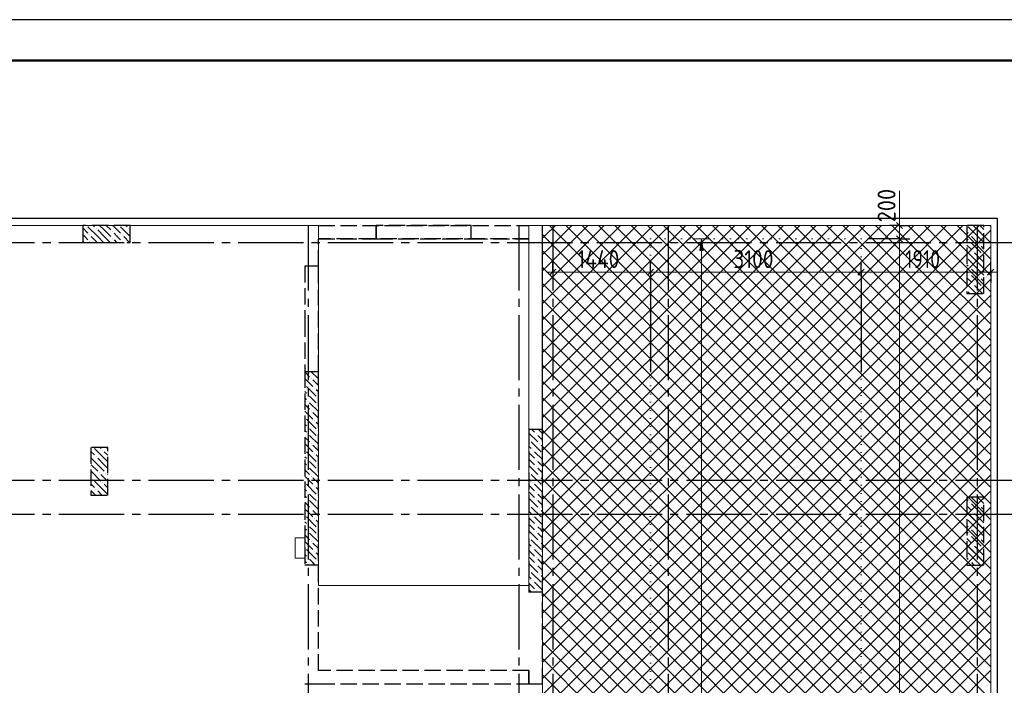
# Model space of a CAD drawing. Header units: millimetres. Extents: x 0 to 50400, y -76 to 35640.
# Tile 9 of 10: x 25967 to 40465, y 25843 to 35640. Entities that reach past the tile are written whole.
import ezdxf

# ---------------------------------------------------------------- set-up
doc = ezdxf.new("R2010")
doc.units = ezdxf.units.MM
for name, pattern in [('______2', [324, 240, -84]), ('______5', [1320, 960, -120, 120, -120]), ('______9', [120, 0, -120])]:
    doc.linetypes.add(name, pattern=pattern)
for name, color, linetype, lineweight in [('Standard', 7, 'Continuous', 25), ('ДОП Верх по Х', 7, 'Continuous', 25), ('ЖБ Перекрытие верхний уровень', 7, 'Continuous', 35), ('ЖБ Пилон', 7, 'Continuous', 35), ('ЖБ Стена верхний уровень', 7, 'Continuous', 35), ('Общий01', 7, 'Continuous', 13), ('Размерная линия_ общее', 7, 'Continuous', 13), ('Тени', 7, 'Continuous', 13)]:
    doc.layers.add(name, color=color, linetype=linetype, lineweight=lineweight)
doc.layers.add('Оси', color=7, linetype='______5', true_color=0x656565)
doc.styles.add('ISOCPEUR', font='txt')

msp = doc.modelspace()

# ---------------------------------------------------------------- hatches: boundary and pattern name
at = {"layer": 'ДОП Верх по Х', "linetype": 'Continuous', "lineweight": 13, "transparency": 33554687}
msp.add_hatch(color=7, dxfattribs=at).paths.add_polyline_path([(36032, 32244), (36008, 32412), (35984, 32244)])
at = {"layer": 'ЖБ Пилон', "linetype": 'Continuous', "lineweight": -3, "transparency": 33554687}
for points in [[(26991, 32473), (26996, 32478), (27000, 32473), (26996, 32468)], [(27087, 32569), (27092, 32574), (27096, 32569), (27092, 32564)], [(27327, 32521), (27332, 32526), (27336, 32521), (27332, 32516)], [(27471, 32473), (27476, 32478), (27480, 32473), (27476, 32468)], [(27567, 32569), (27572, 32574), (27576, 32569), (27572, 32564)], [(39951, 32473), (39956, 32478), (39960, 32473), (39956, 32468)], [(40047, 32569), (40052, 32574), (40056, 32569), (40052, 32564)], [(26991, 32377), (26996, 32382), (27000, 32377), (26996, 32372)], [(27327, 32425), (27332, 32430), (27336, 32425), (27332, 32421)], [(27471, 32377), (27476, 32382), (27480, 32377), (27476, 32372)], [(39951, 32377), (39956, 32382), (39960, 32377), (39956, 32372)], [(40095, 32329), (40100, 32334), (40104, 32329), (40100, 32324)], [(39999, 32233), (40004, 32238), (40008, 32233), (40004, 32228)], [(40143, 32185), (40148, 32190), (40152, 32185), (40148, 32181)], [(40047, 32089), (40052, 32094), (40056, 32089), (40052, 32084)], [(39951, 31993), (39956, 31998), (39960, 31993), (39956, 31988)], [(39951, 31897), (39956, 31902), (39960, 31897), (39956, 31892)], [(39999, 31753), (40004, 31758), (40008, 31753), (40004, 31748)], [(40095, 31849), (40100, 31854), (40104, 31849), (40100, 31844)], [(40050, 31612), (40052, 31614), (40053, 31612)], [(40143, 31705), (40148, 31710), (40152, 31705), (40148, 31701)], [(27183, 29305), (27188, 29310), (27192, 29305), (27188, 29301)], [(27087, 29209), (27092, 29214), (27096, 29209), (27092, 29204)], [(27039, 28873), (27044, 28878), (27048, 28873), (27044, 28868)], [(27135, 28969), (27140, 28974), (27144, 28969), (27140, 28964)], [(27231, 28969), (27236, 28974), (27240, 28969), (27236, 28964)], [(27087, 28729), (27092, 28734), (27096, 28729), (27092, 28724)], [(27183, 28825), (27188, 28830), (27192, 28825), (27188, 28821)], [(39951, 28537), (39956, 28542), (39960, 28537), (39956, 28532)], [(40095, 28489), (40100, 28494), (40104, 28489), (40100, 28485)], [(39999, 28393), (40004, 28398), (40008, 28393), (40004, 28388)], [(40143, 28345), (40148, 28350), (40152, 28345), (40148, 28341)], [(39951, 28153), (39956, 28158), (39960, 28153), (39956, 28148)], [(40047, 28249), (40052, 28254), (40056, 28249), (40052, 28245)], [(39951, 28057), (39956, 28062), (39960, 28057), (39956, 28052)], [(40095, 28009), (40100, 28014), (40104, 28009), (40100, 28005)], [(39999, 27913), (40004, 27918), (40008, 27913), (40004, 27908)], [(40143, 27865), (40148, 27870), (40152, 27865), (40148, 27861)], [(40047, 27769), (40052, 27774), (40056, 27769), (40052, 27765)], [(39951, 27673), (39956, 27678), (39960, 27673), (39956, 27668)]]:
    msp.add_hatch(color=7, dxfattribs=at).paths.add_polyline_path(points, flags=16)
at = {"layer": 'ЖБ Стена верхний уровень', "linetype": 'Continuous', "lineweight": -3, "transparency": 33554687}
for points in [[(33665, 32139), (33665, 32140), (33665, 32135), (33665, 32135)], [(33665, 31659), (33665, 31660), (33665, 31655), (33665, 31655)], [(33665, 31179), (33665, 31180), (33665, 31175), (33665, 31175)], [(33665, 30699), (33665, 30700), (33665, 30695), (33665, 30695)], [(30351, 30457), (30356, 30462), (30360, 30457), (30356, 30452)], [(30255, 30361), (30260, 30366), (30264, 30361), (30260, 30356)], [(30165, 30269), (30168, 30265), (30165, 30262)], [(30303, 30217), (30308, 30222), (30312, 30217), (30308, 30212)], [(33665, 30219), (33665, 30220), (33665, 30215), (33665, 30215)], [(30207, 30121), (30212, 30126), (30216, 30121), (30212, 30116)], [(30207, 30025), (30212, 30030), (30216, 30025), (30212, 30021)], [(30351, 30073), (30356, 30078), (30360, 30073), (30356, 30068)], [(30255, 29881), (30260, 29886), (30264, 29881), (30260, 29876)], [(30351, 29977), (30356, 29982), (30360, 29977), (30356, 29972)], [(30165, 29789), (30168, 29785), (30165, 29782)], [(30303, 29737), (30308, 29742), (30312, 29737), (30308, 29732)], [(33665, 29739), (33665, 29740), (33665, 29735), (33665, 29735)], [(30207, 29641), (30212, 29646), (30216, 29641), (30212, 29636)], [(30351, 29593), (30356, 29598), (30360, 29593), (30356, 29588)], [(30207, 29545), (30212, 29550), (30216, 29545), (30212, 29541)], [(30351, 29497), (30356, 29502), (30360, 29497), (30356, 29492)], [(33471, 29449), (33476, 29454), (33480, 29449), (33476, 29444)], [(33567, 29545), (33572, 29550), (33576, 29545), (33572, 29541)], [(30165, 29309), (30168, 29305), (30165, 29302)], [(30255, 29401), (30260, 29406), (30264, 29401), (30260, 29396)], [(33519, 29305), (33524, 29310), (33528, 29305), (33524, 29301)], [(33615, 29401), (33620, 29406), (33624, 29401), (33620, 29396)], [(30207, 29161), (30212, 29166), (30216, 29161), (30212, 29156)], [(30303, 29257), (30308, 29262), (30312, 29257), (30308, 29252)], [(33567, 29161), (33572, 29166), (33576, 29161), (33572, 29156)], [(33663, 29257), (33665, 29260), (33665, 29255)], [(30207, 29065), (30212, 29070), (30216, 29065), (30212, 29061)], [(30351, 29113), (30356, 29118), (30360, 29113), (30356, 29108)], [(30351, 29017), (30356, 29022), (30360, 29017), (30356, 29012)], [(33567, 29065), (33572, 29070), (33576, 29065), (33572, 29061)], [(30255, 28921), (30260, 28926), (30264, 28921), (30260, 28916)], [(33471, 28969), (33476, 28974), (33480, 28969), (33476, 28964)], [(33615, 28921), (33620, 28926), (33624, 28921), (33620, 28916)], [(30165, 28829), (30168, 28825), (30165, 28822)], [(30303, 28777), (30308, 28782), (30312, 28777), (30308, 28772)], [(33519, 28825), (33524, 28830), (33528, 28825), (33524, 28821)], [(33663, 28777), (33665, 28780), (33665, 28775)], [(30207, 28681), (30212, 28686), (30216, 28681), (30212, 28676)], [(30207, 28585), (30212, 28590), (30216, 28585), (30212, 28581)], [(30351, 28633), (30356, 28638), (30360, 28633), (30356, 28628)], [(33567, 28681), (33572, 28686), (33576, 28681), (33572, 28676)], [(33567, 28585), (33572, 28590), (33576, 28585), (33572, 28581)], [(30255, 28441), (30260, 28446), (30264, 28441), (30260, 28436)], [(30351, 28537), (30356, 28542), (30360, 28537), (30356, 28532)], [(33471, 28489), (33476, 28494), (33480, 28489), (33476, 28485)], [(33615, 28441), (33620, 28446), (33624, 28441), (33620, 28436)], [(30165, 28349), (30168, 28345), (30165, 28342)], [(30303, 28297), (30308, 28302), (30312, 28297), (30308, 28292)], [(33519, 28345), (33524, 28350), (33528, 28345), (33524, 28341)], [(33663, 28297), (33665, 28300), (33665, 28295)], [(30207, 28201), (30212, 28206), (30216, 28201), (30212, 28196)], [(30351, 28153), (30356, 28158), (30360, 28153), (30356, 28148)], [(33567, 28201), (33572, 28206), (33576, 28201), (33572, 28196)], [(30207, 28105), (30212, 28110), (30216, 28105), (30212, 28101)], [(30351, 28057), (30356, 28062), (30360, 28057), (30356, 28052)], [(33471, 28009), (33476, 28014), (33480, 28009), (33476, 28005)], [(33567, 28105), (33572, 28110), (33576, 28105), (33572, 28101)], [(30165, 27869), (30168, 27865), (30165, 27862)], [(30255, 27961), (30260, 27966), (30264, 27961), (30260, 27956)], [(33519, 27865), (33524, 27870), (33528, 27865), (33524, 27861)], [(33615, 27961), (33620, 27966), (33624, 27961), (33620, 27956)], [(30207, 27721), (30212, 27726), (30216, 27721), (30212, 27716)], [(30303, 27817), (30308, 27822), (30312, 27817), (30308, 27812)], [(33567, 27721), (33572, 27726), (33576, 27721), (33572, 27716)], [(33663, 27817), (33665, 27820), (33665, 27815)], [(30207, 27625), (30212, 27630), (30216, 27625), (30212, 27621)], [(30351, 27673), (30356, 27678), (30360, 27673), (30356, 27668)], [(33567, 27625), (33572, 27630), (33576, 27625), (33572, 27621)], [(33471, 27529), (33476, 27534), (33480, 27529), (33476, 27525)], [(33615, 27481), (33620, 27486), (33624, 27481), (33620, 27476)], [(33519, 27385), (33524, 27390), (33528, 27385), (33524, 27381)], [(33663, 27337), (33665, 27340), (33665, 27335)], [(33567, 27241), (33572, 27246), (33576, 27241), (33572, 27236)], [(33665, 26859), (33665, 26860), (33665, 26855), (33665, 26855)], [(33665, 26379), (33665, 26380), (33665, 26375), (33665, 26375)], [(33665, 25899), (33665, 25900), (33665, 25895), (33665, 25895)]]:
    msp.add_hatch(color=7, dxfattribs=at).paths.add_polyline_path(points, flags=16)

# ---------------------------------------------------------------- linework, layer by layer
at = {"layer": 'Standard', "color": 251, "linetype": '______2', "lineweight": -3, "true_color": 0x656565, "transparency": 33554687}
for p, q in [((30365, 32612), (33465, 32612)), ((33465, 32412), (30365, 32412))]:
    msp.add_line(p, q, dxfattribs=at)
at = {"layer": 'Standard', "color": 7, "linetype": 'Continuous', "lineweight": 25, "transparency": 33554687}
msp.add_lwpolyline([(0, 0), (50400, 0), (50400, 35640), (0, 35640), (0, 0)], close=True, dxfattribs=at)
at = {"layer": 'Standard', "color": 7, "linetype": 'Continuous', "lineweight": 50, "transparency": 33554687}
msp.add_lwpolyline([(2400, 35040), (49800, 35040), (49800, 600), (2400, 600), (2400, 35040)], close=True, dxfattribs=at)
at = {"layer": 'Standard', "color": 254, "linetype": 'Continuous', "lineweight": -3, "true_color": 0xc4c4ff, "transparency": 33554687}
msp.add_lwpolyline([(7965, 10212), (40365, 10212), (40365, 32712), (7965, 32712), (7965, 10212)], dxfattribs=at)
at = {"layer": 'ДОП Верх по Х', "color": 251, "linetype": 'Continuous', "lineweight": 13, "true_color": 0x494949, "transparency": 33554687}
for p, q in [((36008, 32412), (35888, 32412)), ((36008, 32412), (35984, 32244)), ((36032, 32244), (36008, 32412)), ((36008, 32412), (36128, 32412)), ((36008, 32412), (36008, 32412)), ((35984, 32244), (36032, 32244)), ((36008, 10580), (36008, 32244))]:
    msp.add_line(p, q, dxfattribs=at)
at = {"layer": 'ЖБ Перекрытие верхний уровень', "color": 7, "linetype": 'Continuous', "lineweight": 18, "transparency": 33554687}
for p, q in [((30365, 32612), (9015, 32612)), ((30365, 27542), (30365, 32612)), ((33665, 32612), (33465, 32612)), ((33665, 32612), (33465, 32612)), ((33465, 32612), (33465, 27542)), ((33665, 10312), (33665, 32612)), ((33665, 32612), (33665, 10312)), ((40265, 32612), (33665, 32612)), ((33665, 10312), (33665, 32612)), ((40265, 10312), (40265, 32612)), ((30165, 28012), (30025, 28012)), ((30025, 28012), (30025, 27712)), ((30165, 27712), (30165, 28012)), ((30025, 27712), (30165, 27712)), ((30365, 27312), (30365, 27542)), ((33465, 27542), (33465, 27542)), ((33465, 27542), (33465, 27312)), ((33465, 27312), (30365, 27312))]:
    msp.add_line(p, q, dxfattribs=at)
at = {"layer": 'ЖБ Перекрытие верхний уровень', "color": 254, "linetype": 'Continuous', "lineweight": 18, "transparency": 33554687}
for p, q in [((33769, 32612), (34412, 31969)), ((33932, 31969), (34575, 32612)), ((34009, 32612), (34652, 31969)), ((34172, 31969), (34815, 32612)), ((34249, 32612), (34892, 31969)), ((34412, 31969), (35055, 32612)), ((34489, 32612), (35132, 31969)), ((34652, 31969), (35295, 32612)), ((34729, 32612), (35372, 31969)), ((34892, 31969), (35535, 32612)), ((34969, 32612), (35612, 31969)), ((35132, 31969), (35775, 32612)), ((35209, 32612), (35852, 31969)), ((35449, 32612), (35852, 32209)), ((35689, 32612), (35852, 32449)), ((35852, 32449), (36015, 32612)), ((35852, 32209), (36255, 32612)), ((35852, 31969), (36495, 32612)), ((35929, 32612), (36572, 31969)), ((36092, 31969), (36735, 32612)), ((36169, 32612), (36812, 31969)), ((36332, 31969), (36975, 32612)), ((36409, 32612), (37052, 31969)), ((36572, 31969), (37215, 32612)), ((36649, 32612), (37292, 31969)), ((36812, 31969), (37455, 32612)), ((36889, 32612), (37532, 31969)), ((37052, 31969), (37695, 32612)), ((37129, 32612), (37772, 31969)), ((37292, 31969), (37935, 32612)), ((37369, 32612), (38012, 31969)), ((37532, 31969), (38175, 32612)), ((37609, 32612), (38252, 31969)), ((37849, 32612), (38252, 32209)), ((38089, 32612), (38252, 32449)), ((38252, 32449), (38415, 32612)), ((38252, 32209), (38655, 32612)), ((38252, 31969), (38895, 32612)), ((38329, 32612), (38972, 31969)), ((38492, 31969), (39135, 32612)), ((38569, 32612), (39212, 31969)), ((38732, 31969), (39375, 32612)), ((38809, 32612), (39452, 31969)), ((38972, 31969), (39615, 32612)), ((39049, 32612), (39692, 31969)), ((39212, 31969), (39855, 32612)), ((39289, 32612), (39932, 31969)), ((39452, 31969), (40095, 32612)), ((39529, 32612), (40172, 31969)), ((39692, 31969), (40265, 32543)), ((39769, 32612), (40265, 32116)), ((40008, 32612), (40265, 32356)), ((40249, 32612), (40265, 32596)), ((35372, 31969), (35852, 32449)), ((35852, 32449), (36332, 31969)), ((37772, 31969), (38252, 32449)), ((38252, 32449), (38732, 31969)), ((35612, 31969), (35852, 32209)), ((35852, 32209), (36092, 31969)), ((38012, 31969), (38252, 32209)), ((38252, 32209), (38492, 31969)), ((39932, 31969), (40265, 32303)), ((40172, 31969), (40265, 32063)), ((33665, 31996), (33692, 31969)), ((33665, 31943), (33692, 31969)), ((33932, 31969), (35852, 30049)), ((34172, 31969), (35852, 30289)), ((34412, 31969), (35852, 30529)), ((34652, 31969), (35852, 30769)), ((34892, 31969), (35852, 31009)), ((35132, 31969), (35852, 31249)), ((35372, 31969), (35852, 31489)), ((35612, 31969), (35852, 31729)), ((35852, 31729), (36092, 31969)), ((35852, 31489), (36332, 31969)), ((35852, 31249), (36572, 31969)), ((35852, 31009), (36812, 31969)), ((35852, 30769), (37052, 31969)), ((35852, 30529), (37292, 31969)), ((35852, 30289), (37532, 31969)), ((35852, 30049), (37772, 31969)), ((35852, 29809), (38012, 31969)), ((35852, 29569), (38252, 31969)), ((35852, 31969), (38252, 29569)), ((36092, 31969), (38252, 29809)), ((36332, 31969), (38252, 30049)), ((36572, 31969), (38252, 30289)), ((36812, 31969), (38252, 30529)), ((37052, 31969), (38252, 30769)), ((37292, 31969), (38252, 31009)), ((37532, 31969), (38252, 31249)), ((37772, 31969), (38252, 31489)), ((38012, 31969), (38252, 31729)), ((38252, 31729), (38492, 31969)), ((38252, 31489), (38732, 31969)), ((38252, 31249), (38972, 31969)), ((38252, 31009), (39212, 31969)), ((38252, 30769), (39452, 31969)), ((38252, 30529), (39692, 31969)), ((38252, 30289), (39932, 31969)), ((38252, 30049), (40172, 31969)), ((38252, 31969), (40265, 29956)), ((38492, 31969), (40265, 30196)), ((38732, 31969), (40265, 30436)), ((38972, 31969), (40265, 30676)), ((39212, 31969), (40265, 30916)), ((39452, 31969), (40265, 31156)), ((39692, 31969), (40265, 31396)), ((39932, 31969), (40265, 31636)), ((40172, 31969), (40265, 31876)), ((38252, 29809), (40265, 31823)), ((35852, 31729), (38012, 29569)), ((36092, 29569), (38252, 31729)), ((38252, 31729), (40265, 29716)), ((35852, 31489), (37772, 29569)), ((36332, 29569), (38252, 31489)), ((38252, 29569), (40265, 31583)), ((38252, 31489), (40172, 29569)), ((38492, 29569), (40265, 31343)), ((35852, 31249), (37532, 29569)), ((36572, 29569), (38252, 31249)), ((38252, 31249), (39932, 29569)), ((38732, 29569), (40265, 31103)), ((35852, 31009), (37292, 29569)), ((36812, 29569), (38252, 31009)), ((38252, 31009), (39692, 29569)), ((34652, 29569), (35852, 30769)), ((35852, 30769), (37052, 29569)), ((37052, 29569), (38252, 30769)), ((38252, 30769), (39452, 29569)), ((38972, 29569), (40265, 30863)), ((39212, 29569), (40265, 30623)), ((34892, 29569), (35852, 30529)), ((35852, 30529), (36812, 29569)), ((37292, 29569), (38252, 30529)), ((38252, 30529), (39212, 29569)), ((33665, 30316), (34412, 29569)), ((39452, 29569), (40265, 30383)), ((35132, 29569), (35852, 30289)), ((35852, 30289), (36572, 29569)), ((37532, 29569), (38252, 30289)), ((38252, 30289), (38972, 29569)), ((33665, 30076), (34172, 29569)), ((35372, 29569), (35852, 30049)), ((35852, 30049), (36332, 29569)), ((37772, 29569), (38252, 30049)), ((38252, 30049), (38732, 29569)), ((39692, 29569), (40265, 30143)), ((39932, 29569), (40265, 29903)), ((33665, 29836), (33932, 29569)), ((35612, 29569), (35852, 29809)), ((35852, 29809), (36092, 29569)), ((38012, 29569), (38252, 29809)), ((38252, 29809), (38492, 29569)), ((33665, 29596), (33692, 29569)), ((40172, 29569), (40265, 29663)), ((33665, 29543), (33692, 29569)), ((33665, 29303), (33932, 29569)), ((33665, 29063), (34172, 29569)), ((33665, 28823), (34412, 29569)), ((34652, 29569), (35852, 28369)), ((34892, 29569), (35852, 28609)), ((35132, 29569), (35852, 28849)), ((35372, 29569), (35852, 29089)), ((35612, 29569), (35852, 29329)), ((35852, 29329), (36092, 29569)), ((35852, 29089), (36332, 29569)), ((35852, 28849), (36572, 29569)), ((35852, 28609), (36812, 29569)), ((35852, 28369), (37052, 29569)), ((35852, 28129), (37292, 29569)), ((35852, 27889), (37532, 29569)), ((35852, 27649), (37772, 29569)), ((35852, 27409), (38012, 29569)), ((35852, 27169), (38252, 29569)), ((35852, 29569), (38252, 27169)), ((36092, 29569), (38252, 27409)), ((36332, 29569), (38252, 27649)), ((36572, 29569), (38252, 27889)), ((36812, 29569), (38252, 28129)), ((37052, 29569), (38252, 28369)), ((37292, 29569), (38252, 28609)), ((37532, 29569), (38252, 28849)), ((37772, 29569), (38252, 29089)), ((38012, 29569), (38252, 29329)), ((38252, 29329), (38492, 29569)), ((38252, 29089), (38732, 29569)), ((38252, 28849), (38972, 29569)), ((38252, 28609), (39212, 29569)), ((38252, 28369), (39452, 29569)), ((38252, 28129), (39692, 29569)), ((38252, 27889), (39932, 29569)), ((38252, 27649), (40172, 29569)), ((38252, 29569), (40265, 27556)), ((38492, 29569), (40265, 27796)), ((38732, 29569), (40265, 28036)), ((38972, 29569), (40265, 28276)), ((39212, 29569), (40265, 28516)), ((39452, 29569), (40265, 28756)), ((39692, 29569), (40265, 28996)), ((39932, 29569), (40265, 29236)), ((40172, 29569), (40265, 29476)), ((35852, 29329), (38012, 27169)), ((36092, 27169), (38252, 29329)), ((38252, 27409), (40265, 29423)), ((38252, 29329), (40265, 27316)), ((38252, 27169), (40265, 29183)), ((35852, 29089), (37772, 27169)), ((36332, 27169), (38252, 29089)), ((38252, 29089), (40172, 27169)), ((38492, 27169), (40265, 28943)), ((35852, 28849), (37532, 27169)), ((36572, 27169), (38252, 28849)), ((38252, 28849), (39932, 27169)), ((33665, 28636), (35132, 27169)), ((35852, 28609), (37292, 27169)), ((36812, 27169), (38252, 28609)), ((38252, 28609), (39692, 27169)), ((38732, 27169), (40265, 28703)), ((38972, 27169), (40265, 28463)), ((33665, 28396), (34892, 27169)), ((35852, 28369), (37052, 27169)), ((37052, 27169), (38252, 28369)), ((38252, 28369), (39452, 27169)), ((33665, 28156), (34652, 27169)), ((35852, 28129), (36812, 27169)), ((37292, 27169), (38252, 28129)), ((38252, 28129), (39212, 27169)), ((39212, 27169), (40265, 28223)), ((39452, 27169), (40265, 27983)), ((33665, 27916), (34412, 27169)), ((35852, 27889), (36572, 27169)), ((37532, 27169), (38252, 27889)), ((38252, 27889), (38972, 27169)), ((39692, 27169), (40265, 27743)), ((33665, 27676), (34172, 27169)), ((35372, 27169), (35852, 27649)), ((35852, 27649), (36332, 27169)), ((37772, 27169), (38252, 27649)), ((38252, 27649), (38732, 27169)), ((33665, 27436), (33932, 27169)), ((35612, 27169), (35852, 27409)), ((35852, 27409), (36092, 27169)), ((38012, 27169), (38252, 27409)), ((38252, 27409), (38492, 27169)), ((39932, 27169), (40265, 27503)), ((40172, 27169), (40265, 27263)), ((33665, 27196), (33692, 27169)), ((33665, 27143), (33692, 27169)), ((33665, 26903), (33932, 27169)), ((33665, 26663), (34172, 27169)), ((33665, 26423), (34412, 27169)), ((33665, 26183), (34652, 27169)), ((33665, 25943), (34892, 27169)), ((33665, 25703), (35132, 27169)), ((33692, 27169), (35852, 25009)), ((33932, 27169), (35852, 25249)), ((35372, 27169), (35852, 26689)), ((35612, 27169), (35852, 26929)), ((35852, 26929), (36092, 27169)), ((35852, 26689), (36332, 27169)), ((35852, 26449), (36572, 27169)), ((35852, 26209), (36812, 27169)), ((35852, 25969), (37052, 27169)), ((35852, 25729), (37292, 27169)), ((35852, 25489), (37532, 27169)), ((35852, 27169), (38252, 24769)), ((36092, 27169), (38252, 25009)), ((36332, 27169), (38252, 25249)), ((36572, 27169), (38252, 25489)), ((36812, 27169), (38252, 25729)), ((37052, 27169), (38252, 25969)), ((37292, 27169), (38252, 26209)), ((37532, 27169), (38252, 26449)), ((37772, 27169), (38252, 26689)), ((38012, 27169), (38252, 26929)), ((38252, 26929), (38492, 27169)), ((38252, 26689), (38732, 27169)), ((38252, 26449), (38972, 27169)), ((38252, 26209), (39212, 27169)), ((38252, 25969), (39452, 27169)), ((38252, 25729), (39692, 27169)), ((38252, 25489), (39932, 27169)), ((38252, 25249), (40172, 27169)), ((38252, 27169), (40265, 25156)), ((38492, 27169), (40265, 25396)), ((38732, 27169), (40265, 25636)), ((38972, 27169), (40265, 25876)), ((39212, 27169), (40265, 26116)), ((39452, 27169), (40265, 26356)), ((39692, 27169), (40265, 26596)), ((39932, 27169), (40265, 26836)), ((40172, 27169), (40265, 27076)), ((38252, 25009), (40265, 27023)), ((33665, 26956), (35852, 24769)), ((35852, 26929), (38012, 24769)), ((36092, 24769), (38252, 26929)), ((38252, 26929), (40265, 24916)), ((33665, 26716), (35612, 24769)), ((35852, 26689), (37772, 24769)), ((36332, 24769), (38252, 26689)), ((38252, 24769), (40265, 26783)), ((38252, 26689), (40172, 24769)), ((38492, 24769), (40265, 26543)), ((33665, 26476), (35372, 24769)), ((35852, 26449), (37532, 24769)), ((36572, 24769), (38252, 26449)), ((38252, 26449), (39932, 24769)), ((38732, 24769), (40265, 26303)), ((33665, 26236), (35132, 24769)), ((35852, 26209), (37292, 24769)), ((36812, 24769), (38252, 26209)), ((38252, 26209), (39692, 24769)), ((33665, 25996), (34892, 24769)), ((35852, 25969), (37052, 24769)), ((37052, 24769), (38252, 25969)), ((38252, 25969), (39452, 24769)), ((38972, 24769), (40265, 26063))]:
    msp.add_line(p, q, dxfattribs=at)
for points in [[(33665, 32423), (33709, 32467), (33709, 32467), (33855, 32612)], [(33665, 32183), (33766, 32284), (33766, 32284), (34095, 32612)], [(33692, 31969), (33822, 32100), (33822, 32100), (34335, 32612)], [(33665, 32476), (33725, 32416), (33725, 32416), (34172, 31969)], [(33665, 32236), (33831, 32069), (33831, 32069), (33932, 31969)], [(33665, 31703), (33878, 31916), (33878, 31916), (33932, 31969)], [(33665, 31463), (33935, 31732), (33935, 31732), (34172, 31969)], [(33665, 31223), (33991, 31549), (33991, 31549), (34412, 31969)], [(33665, 30983), (34047, 31365), (34047, 31365), (34652, 31969)], [(33665, 30743), (34104, 31181), (34104, 31181), (34892, 31969)], [(33665, 30503), (34160, 30998), (34160, 30998), (35132, 31969)], [(33665, 30263), (34216, 30814), (34216, 30814), (35372, 31969)], [(33665, 30023), (34273, 30630), (34273, 30630), (35612, 31969)], [(33665, 29783), (34329, 30447), (34329, 30447), (35852, 31969)], [(33692, 31969), (33938, 31723), (33938, 31723), (35852, 29809)], [(33665, 31756), (34044, 31377), (34044, 31377), (35852, 29569)], [(33692, 29569), (34385, 30263), (34385, 30263), (35852, 31729)], [(33665, 31516), (34150, 31031), (34150, 31031), (35612, 29569)], [(33932, 29569), (34442, 30079), (34442, 30079), (35852, 31489)], [(33665, 31276), (34256, 30685), (34256, 30685), (35372, 29569)], [(34172, 29569), (34498, 29896), (34498, 29896), (35852, 31249)], [(33665, 31036), (34362, 30339), (34362, 30339), (35132, 29569)], [(34412, 29569), (34554, 29712), (34554, 29712), (35852, 31009)], [(33665, 30796), (34468, 29992), (34468, 29992), (34892, 29569)], [(33665, 30556), (34575, 29646), (34575, 29646), (34652, 29569)], [(33665, 28583), (34611, 29528), (34611, 29528), (34652, 29569)], [(33665, 28343), (34667, 29345), (34667, 29345), (34892, 29569)], [(33665, 28103), (34723, 29161), (34723, 29161), (35132, 29569)], [(33665, 27863), (34780, 28977), (34780, 28977), (35372, 29569)], [(33665, 27623), (34836, 28794), (34836, 28794), (35612, 29569)], [(33665, 27383), (34892, 28610), (34892, 28610), (35852, 29569)], [(33692, 29569), (34999, 28262), (34999, 28262), (35852, 27409)], [(33932, 29569), (34893, 28608), (34893, 28608), (35852, 27649)], [(34172, 29569), (34787, 28954), (34787, 28954), (35852, 27889)], [(34412, 29569), (34681, 29300), (34681, 29300), (35852, 28129)], [(33665, 29356), (35105, 27915), (35105, 27915), (35852, 27169)], [(33692, 27169), (34949, 28426), (34949, 28426), (35852, 29329)], [(33665, 29116), (35212, 27569), (35212, 27569), (35612, 27169)], [(33932, 27169), (35005, 28243), (35005, 28243), (35852, 29089)], [(33665, 28876), (35318, 27223), (35318, 27223), (35372, 27169)], [(34172, 27169), (35061, 28059), (35061, 28059), (35852, 28849)], [(34412, 27169), (35118, 27875), (35118, 27875), (35852, 28609)], [(34652, 27169), (35174, 27692), (35174, 27692), (35852, 28369)], [(34892, 27169), (35230, 27508), (35230, 27508), (35852, 28129)], [(35132, 27169), (35287, 27324), (35287, 27324), (35852, 27889)], [(33665, 25463), (35343, 27141), (35343, 27141), (35372, 27169)], [(33665, 25223), (35399, 26957), (35399, 26957), (35612, 27169)], [(33665, 24983), (35456, 26773), (35456, 26773), (35852, 27169)], [(34172, 27169), (35849, 25492), (35849, 25492), (35852, 25489)], [(34412, 27169), (35742, 25838), (35742, 25838), (35852, 25729)], [(34652, 27169), (35636, 26185), (35636, 26185), (35852, 25969)], [(34892, 27169), (35530, 26531), (35530, 26531), (35852, 26209)], [(35132, 27169), (35424, 26877), (35424, 26877), (35852, 26449)], [(35852, 25249), (35906, 25304), (35906, 25304), (37772, 27169)], [(35852, 25009), (35963, 25120), (35963, 25120), (38012, 27169)], [(35852, 24769), (36019, 24937), (36019, 24937), (38252, 27169)], [(33692, 24769), (35512, 26590), (35512, 26590), (35852, 26929)], [(33932, 24769), (35568, 26406), (35568, 26406), (35852, 26689)], [(34172, 24769), (35625, 26222), (35625, 26222), (35852, 26449)], [(34412, 24769), (35681, 26039), (35681, 26039), (35852, 26209)], [(34652, 24769), (35737, 25855), (35737, 25855), (35852, 25969)]]:
    msp.add_lwpolyline(points, dxfattribs=at)
at = {"layer": 'ЖБ Пилон', "color": 253, "linetype": '______2', "lineweight": -3, "true_color": 0xa0a0a0, "transparency": 33554687}
for p, q in [((27595, 32612), (26895, 32612)), ((26895, 32612), (26895, 32362)), ((27595, 32362), (27595, 32612)), ((40165, 32612), (39915, 32612)), ((39915, 32612), (39915, 31612)), ((40165, 31612), (40165, 32612)), ((26895, 32362), (27595, 32362)), ((39915, 31612), (40165, 31612)), ((27265, 29342), (27015, 29342)), ((27015, 29342), (27015, 28642)), ((27265, 28642), (27265, 29342)), ((27015, 28642), (27265, 28642)), ((40165, 28612), (39915, 28612)), ((39915, 28612), (39915, 27612)), ((40165, 27612), (40165, 28612)), ((39915, 27612), (40165, 27612))]:
    msp.add_line(p, q, dxfattribs=at)
at = {"layer": 'ЖБ Пилон', "color": 253, "linetype": 'Continuous', "lineweight": -3, "true_color": 0xa0a0a0, "transparency": 33554687}
for p, q in [((26895, 32574), (26972, 32497)), ((26924, 32449), (26895, 32478)), ((27116, 32449), (26972, 32593)), ((27048, 32612), (27068, 32593)), ((27116, 32545), (27212, 32449)), ((27212, 32545), (27144, 32612)), ((27212, 32545), (27308, 32449)), ((27240, 32612), (27308, 32545)), ((27336, 32612), (27452, 32497)), ((27404, 32449), (27356, 32497)), ((27595, 32450), (27452, 32593)), ((27528, 32612), (27548, 32593)), ((39915, 32514), (39932, 32497)), ((40076, 32449), (39932, 32593)), ((40008, 32612), (40028, 32593)), ((40076, 32545), (40165, 32456)), ((40165, 32552), (40104, 32612)), ((26895, 32382), (26914, 32362)), ((26972, 32401), (26924, 32449)), ((27020, 32449), (27106, 32362)), ((27116, 32449), (27202, 32362)), ((27212, 32449), (27298, 32362)), ((27356, 32401), (27394, 32362)), ((27452, 32401), (27404, 32449)), ((27500, 32449), (27586, 32362)), ((39932, 32401), (39915, 32418)), ((39980, 32449), (40076, 32353)), ((39980, 32353), (40124, 32209)), ((40076, 32449), (40165, 32360)), ((39915, 32322), (39980, 32257)), ((39915, 32226), (40028, 32113)), ((40165, 32072), (40028, 32209)), ((40165, 32264), (40124, 32305)), ((40076, 31969), (39932, 32113)), ((40076, 32065), (40165, 31976)), ((39915, 32034), (39932, 32017)), ((39932, 31921), (39915, 31938)), ((39980, 31969), (40076, 31873)), ((40076, 31969), (40165, 31880)), ((39915, 31842), (39980, 31777)), ((39980, 31873), (40124, 31729)), ((40165, 31784), (40124, 31825)), ((39915, 31746), (40028, 31633)), ((39952, 31612), (39932, 31633)), ((40144, 31612), (40028, 31729)), ((27212, 29185), (27068, 29329)), ((27150, 29342), (27164, 29329)), ((27260, 29329), (27246, 29342)), ((27015, 29286), (27068, 29233)), ((27116, 29089), (27015, 29190)), ((27116, 29185), (27212, 29089)), ((27212, 29281), (27265, 29228)), ((27212, 29185), (27265, 29132)), ((27020, 29089), (27116, 28993)), ((27116, 29089), (27212, 28993)), ((27212, 29089), (27265, 29036)), ((27015, 28902), (27020, 28897)), ((27020, 28993), (27164, 28849)), ((27212, 28897), (27164, 28945)), ((27260, 28849), (27212, 28897)), ((27260, 28945), (27265, 28940)), ((27015, 28806), (27068, 28753)), ((27082, 28642), (27015, 28710)), ((27212, 28705), (27068, 28849)), ((27212, 28801), (27265, 28748)), ((27116, 28705), (27178, 28642)), ((27212, 28705), (27265, 28652)), ((39932, 28561), (39915, 28578)), ((39980, 28609), (40076, 28513)), ((40076, 28609), (40072, 28612)), ((40076, 28609), (40165, 28520)), ((39915, 28482), (39980, 28417)), ((39980, 28513), (40124, 28369)), ((40165, 28424), (40124, 28465)), ((39915, 28386), (40028, 28273)), ((40076, 28129), (39932, 28273)), ((40165, 28232), (40028, 28369)), ((39915, 28194), (39932, 28177)), ((39980, 28129), (40076, 28033)), ((40076, 28225), (40165, 28136)), ((40076, 28129), (40165, 28040)), ((39932, 28081), (39915, 28098)), ((39915, 28002), (39980, 27937)), ((39980, 28033), (40124, 27889)), ((40165, 27944), (40124, 27985)), ((39915, 27906), (40028, 27793)), ((40165, 27752), (40028, 27889)), ((39915, 27714), (39932, 27697)), ((40076, 27649), (39932, 27793)), ((40076, 27745), (40165, 27656)), ((39920, 27612), (39915, 27618)), ((39980, 27649), (40016, 27612)), ((40076, 27649), (40113, 27612))]:
    msp.add_line(p, q, dxfattribs=at)
at = {"layer": 'ЖБ Стена верхний уровень', "color": 253, "linetype": '______2', "lineweight": -3, "true_color": 0xa0a0a0, "transparency": 33554687}
for p, q in [((30365, 32612), (30365, 32612)), ((32615, 32612), (31215, 32612)), ((31215, 32612), (31215, 32412)), ((31215, 32412), (31215, 32612)), ((31215, 32612), (31215, 32612)), ((32615, 32412), (32615, 32612)), ((33665, 25862), (33665, 32612)), ((33665, 32612), (33665, 32612)), ((33665, 29612), (33665, 32612)), ((30365, 32412), (30365, 32412)), ((30365, 32412), (31215, 32412)), ((30365, 32012), (30365, 32412)), ((30365, 32412), (31215, 32412)), ((30365, 32012), (30365, 32412)), ((30365, 32412), (30365, 32412)), ((31215, 32412), (32615, 32412)), ((32615, 32412), (33465, 32412)), ((32615, 32412), (33465, 32412)), ((30165, 32012), (30165, 31212)), ((30365, 32012), (30165, 32012)), ((30365, 30462), (30365, 32012)), ((30365, 32012), (30365, 32012)), ((30165, 31212), (30165, 30462)), ((30165, 30462), (30365, 30462)), ((30165, 30462), (30165, 27612)), ((30365, 26062), (30365, 30462)), ((33465, 29612), (33465, 27212)), ((33465, 29612), (33665, 29612)), ((30365, 27612), (30165, 27612)), ((30365, 26062), (30365, 27612)), ((33665, 27212), (33465, 27212)), ((33665, 25862), (33665, 27212)), ((33465, 26062), (30365, 26062)), ((30365, 26062), (30365, 26062)), ((33465, 26062), (33465, 25862)), ((33465, 25862), (33465, 26062)), ((30165, 25862), (30365, 25862)), ((30365, 25862), (33465, 25862)), ((33465, 25862), (33665, 25862)), ((33665, 25862), (33665, 25862))]:
    msp.add_line(p, q, dxfattribs=at)
at = {"layer": 'ЖБ Стена верхний уровень', "color": 253, "linetype": 'Continuous', "lineweight": -3, "true_color": 0xa0a0a0, "transparency": 33554687}
for p, q in [((31215, 32574), (31215, 32574)), ((31215, 32478), (31215, 32478)), ((33665, 32524), (33665, 32524)), ((33665, 32428), (33665, 32428)), ((33665, 32332), (33665, 32332)), ((30365, 32272), (30365, 32272)), ((33665, 32236), (33665, 32236)), ((30365, 32176), (30365, 32176)), ((30365, 32080), (30365, 32080)), ((33665, 32044), (33665, 32044)), ((33665, 31948), (33665, 31948)), ((33665, 31852), (33665, 31852)), ((33665, 31756), (33665, 31756)), ((33665, 31564), (33665, 31564)), ((33665, 31468), (33665, 31468)), ((33665, 31372), (33665, 31372)), ((33665, 31276), (33665, 31276)), ((33665, 31084), (33665, 31084)), ((33665, 30988), (33665, 30988)), ((33665, 30892), (33665, 30892)), ((33665, 30796), (33665, 30796)), ((33665, 30604), (33665, 30604)), ((30165, 30456), (30236, 30385)), ((30254, 30462), (30365, 30352)), ((33665, 30508), (33665, 30508)), ((30165, 30360), (30284, 30241)), ((30284, 30337), (30365, 30256)), ((33665, 30412), (33665, 30412)), ((33665, 30316), (33665, 30316)), ((30165, 30168), (30188, 30145)), ((30188, 30241), (30332, 30097)), ((30365, 30160), (30332, 30193)), ((30165, 30072), (30188, 30049)), ((30284, 30049), (30236, 30097)), ((30332, 30001), (30284, 30049)), ((33665, 30124), (33665, 30124)), ((33665, 30028), (33665, 30028)), ((30165, 29976), (30236, 29905)), ((30165, 29880), (30284, 29761)), ((30236, 30001), (30365, 29872)), ((33665, 29932), (33665, 29932)), ((30188, 29761), (30332, 29617)), ((30284, 29857), (30365, 29776)), ((33665, 29836), (33665, 29836)), ((30165, 29688), (30188, 29665)), ((30165, 29592), (30188, 29569)), ((30284, 29569), (30236, 29617)), ((30365, 29680), (30332, 29713)), ((33504, 29612), (33548, 29569)), ((33644, 29569), (33600, 29612)), ((33665, 29644), (33665, 29644)), ((30165, 29496), (30236, 29425)), ((30236, 29521), (30365, 29392)), ((30332, 29521), (30284, 29569)), ((33465, 29556), (33596, 29425)), ((33596, 29521), (33665, 29452)), ((33665, 29548), (33644, 29569)), ((30165, 29400), (30284, 29281)), ((30284, 29377), (30365, 29296)), ((33500, 29329), (33465, 29364)), ((33500, 29425), (33644, 29281)), ((33644, 29377), (33665, 29356)), ((30165, 29208), (30188, 29185)), ((30188, 29281), (30332, 29137)), ((30365, 29200), (30332, 29233)), ((33465, 29268), (33548, 29185)), ((33465, 29172), (33548, 29089)), ((33548, 29281), (33665, 29164)), ((30165, 29112), (30188, 29089)), ((30165, 29016), (30236, 28945)), ((30284, 29089), (30236, 29137)), ((30236, 29041), (30365, 28912)), ((30332, 29041), (30284, 29089)), ((33465, 29076), (33596, 28945)), ((33644, 29089), (33596, 29137)), ((33596, 29041), (33665, 28972)), ((33665, 29068), (33644, 29089)), ((30165, 28920), (30284, 28801)), ((30284, 28897), (30365, 28816)), ((33500, 28849), (33465, 28884)), ((33500, 28945), (33644, 28801)), ((33644, 28897), (33665, 28876)), ((30165, 28728), (30188, 28705)), ((30188, 28801), (30332, 28657)), ((30365, 28720), (30332, 28753)), ((33465, 28788), (33548, 28705)), ((33548, 28801), (33665, 28684)), ((30165, 28632), (30188, 28609)), ((30284, 28609), (30236, 28657)), ((30332, 28561), (30284, 28609)), ((33465, 28692), (33548, 28609)), ((33465, 28596), (33596, 28465)), ((33644, 28609), (33596, 28657)), ((33665, 28588), (33644, 28609)), ((30165, 28536), (30236, 28465)), ((30165, 28440), (30284, 28321)), ((30236, 28561), (30365, 28432)), ((30284, 28417), (30365, 28336)), ((33500, 28465), (33644, 28321)), ((33596, 28561), (33665, 28492)), ((33644, 28417), (33665, 28396)), ((30188, 28321), (30332, 28177)), ((30365, 28240), (30332, 28273)), ((33500, 28369), (33465, 28404)), ((33465, 28308), (33548, 28225)), ((33548, 28321), (33665, 28204)), ((30165, 28248), (30188, 28225)), ((30165, 28152), (30188, 28129)), ((30284, 28129), (30236, 28177)), ((30332, 28081), (30284, 28129)), ((33465, 28212), (33548, 28129)), ((33644, 28129), (33596, 28177)), ((33665, 28108), (33644, 28129)), ((30165, 28056), (30236, 27985)), ((30236, 28081), (30365, 27952)), ((33465, 28116), (33596, 27985)), ((33500, 27985), (33644, 27841)), ((33596, 28081), (33665, 28012)), ((30165, 27960), (30284, 27841)), ((30188, 27841), (30332, 27697)), ((30284, 27937), (30365, 27856)), ((33500, 27889), (33465, 27924)), ((33548, 27841), (33665, 27724)), ((33644, 27937), (33665, 27916)), ((30165, 27768), (30188, 27745)), ((30284, 27649), (30236, 27697)), ((30365, 27760), (30332, 27793)), ((33465, 27828), (33548, 27745)), ((33465, 27732), (33548, 27649)), ((33644, 27649), (33596, 27697)), ((30165, 27672), (30188, 27649)), ((30320, 27612), (30284, 27649)), ((33465, 27636), (33596, 27505)), ((33596, 27601), (33665, 27532)), ((33665, 27628), (33644, 27649)), ((30365, 27472), (30365, 27472)), ((33500, 27409), (33465, 27444)), ((33500, 27505), (33644, 27361)), ((33644, 27457), (33665, 27436)), ((30365, 27376), (30365, 27376)), ((30365, 27280), (30365, 27280)), ((33465, 27348), (33548, 27265)), ((33548, 27361), (33665, 27244)), ((33465, 27252), (33504, 27212)), ((33600, 27212), (33596, 27217)), ((33665, 27148), (33665, 27148)), ((30365, 26992), (30365, 26992)), ((33665, 27052), (33665, 27052)), ((30365, 26896), (30365, 26896)), ((33665, 26956), (33665, 26956)), ((30365, 26800), (30365, 26800)), ((33665, 26764), (33665, 26764)), ((33665, 26668), (33665, 26668)), ((33665, 26572), (33665, 26572)), ((30365, 26512), (30365, 26512)), ((30365, 26416), (30365, 26416)), ((33665, 26476), (33665, 26476)), ((30365, 26320), (30365, 26320)), ((33665, 26284), (33665, 26284)), ((33665, 26188), (33665, 26188)), ((33665, 26092), (33665, 26092)), ((33665, 25996), (33665, 25996))]:
    msp.add_line(p, q, dxfattribs=at)
at = {"layer": 'Общий01', "color": 7, "linetype": 'Continuous', "lineweight": 13, "transparency": 33554687}
msp.add_line((38923, 32612), (38923, 33122), dxfattribs=at)
at = {"layer": 'Оси', "color": 8, "linetype": '______5', "lineweight": -3, "transparency": 33554687}
for p, q in [((30215, 32612), (30215, 8317)), ((33315, 32612), (33315, 8317)), ((33815, 32612), (33815, 8317)), ((35515, 32612), (35515, 8317)), ((40065, 32612), (40065, 8317)), ((8065, 32362), (42963, 32362)), ((8065, 28862), (42963, 28862)), ((8065, 28362), (42963, 28362))]:
    msp.add_line(p, q, dxfattribs=at)
at = {"layer": 'Размерная линия_ общее', "color": 7, "linetype": 'Continuous', "lineweight": 25, "transparency": 33554687}
for p, q in [((38968, 32567), (38878, 32657)), ((38968, 32367), (38878, 32457)), ((33770, 31879), (33860, 31969)), ((35210, 31879), (35300, 31969)), ((38310, 31879), (38400, 31969)), ((40220, 31879), (40310, 31969))]:
    msp.add_line(p, q, dxfattribs=at)
at = {"layer": 'Размерная линия_ общее', "color": 7, "linetype": 'Continuous', "lineweight": 13, "transparency": 33554687}
for p, q in [((38923, 32612), (38923, 32702)), ((38923, 32412), (38923, 32612)), ((38923, 10412), (38923, 32412)), ((33815, 31924), (33725, 31924)), ((33815, 31924), (35255, 31924)), ((35255, 31924), (38355, 31924)), ((38355, 31924), (40265, 31924)), ((40265, 31924), (40355, 31924))]:
    msp.add_line(p, q, dxfattribs=at)
at = {"layer": 'Размерная линия_ общее', "color": 7, "linetype": 'Continuous', "lineweight": -3, "transparency": 33554687}
for p, q in [((38923, 32612), (38773, 32612)), ((38923, 32612), (39073, 32612)), ((38923, 32612), (39031, 32612)), ((38923, 32412), (38773, 32412)), ((38923, 32412), (39073, 32412)), ((33815, 31924), (33815, 32074)), ((35255, 31924), (35255, 32074)), ((38355, 31924), (38355, 32074)), ((40265, 31924), (40265, 32074)), ((33815, 31924), (33815, 31774)), ((33815, 31924), (33815, 31924)), ((35255, 31924), (35255, 31774)), ((35255, 31924), (35255, 30453)), ((38355, 31924), (38355, 31774)), ((38355, 31924), (38355, 30453)), ((40265, 31924), (40265, 31774)), ((40265, 31924), (40265, 31924))]:
    msp.add_line(p, q, dxfattribs=at)
msp.add_lwpolyline([(38923, 32412), (38903, 32412), (38903, 32412), (38455, 32412)], dxfattribs=at)
at = {"layer": 'Тени', "color": 7, "linetype": '______9', "lineweight": 13, "transparency": 33554687}
for p, q in [((35255, 32412), (35255, 10412)), ((38355, 32412), (35255, 32412)), ((38355, 10412), (38355, 32412))]:
    msp.add_line(p, q, dxfattribs=at)

# ---------------------------------------------------------------- texts
at = {"layer": 'Размерная линия_ общее', "color": 7, "linetype": 'Continuous', "lineweight": 25, "transparency": 33554687, "insert": (38863, 32657), "char_height": 264, "width": 674.39, "attachment_point": 7, "rotation": 90, "style": 'ISOCPEUR'}
msp.add_mtext('\\W0.91;200', dxfattribs=at)
at = {"layer": 'Размерная линия_ общее', "color": 7, "linetype": 'Continuous', "lineweight": 25, "transparency": 33554687, "char_height": 264, "attachment_point": 7, "style": 'ISOCPEUR'}
for s, insert, width in [('\\W0.87;1440', (34179, 31984), 854.3), ('\\W0.87;3100', (36475, 31984), 800.29), ('\\W0.80;1910', (39007, 31984), 738.86)]:
    msp.add_mtext(s, dxfattribs=dict(at, insert=insert, width=width))

doc.saveas('drawing.dxf')
